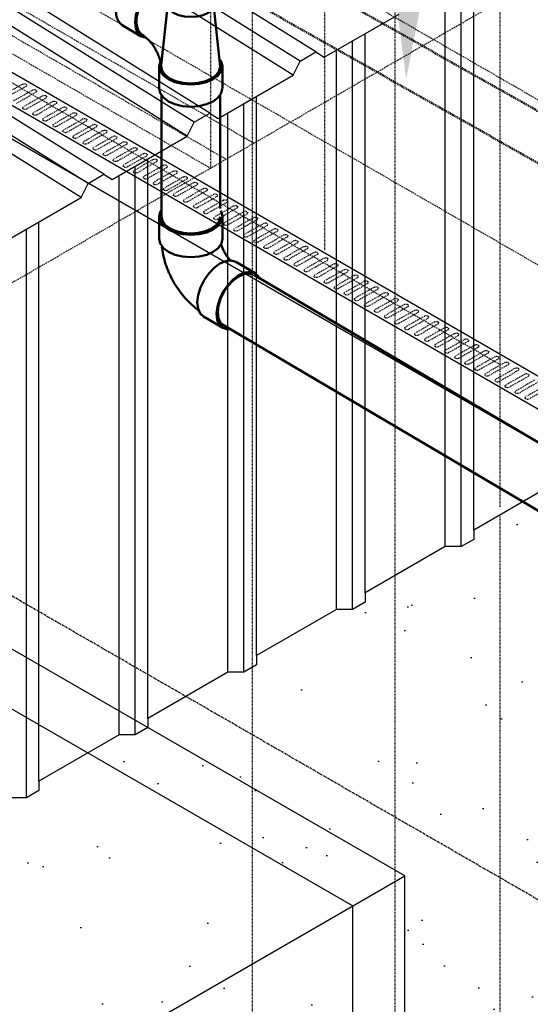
# Model space of a CAD drawing. Header units: inches. Extents: x -17970 to 20481, y 167 to 1796.
# Tile 22 of 29: x 1314 to 1389, y 899 to 1043. Entities that reach past the tile are written whole.
import ezdxf
from ezdxf import colors
from ezdxf.entities.mleader import LeaderData, LeaderLine
from ezdxf.math import Vec2, Vec3

# ---------------------------------------------------------------- set-up
doc = ezdxf.new("R2010")
doc.units = ezdxf.units.IN
doc.header["$LTSCALE"] = 0.4
doc.header["$MEASUREMENT"] = 0
for name, pattern in [('CENTER2', [1.125, 0.75, -0.125, 0.125, -0.125]), ('Dash - 1_16_', [0.1875, 0.125, -0.0625]), ('HIDDEN2', [0.1875, 0.125, -0.0625])]:
    doc.linetypes.add(name, pattern=pattern)
for name, color, linetype in [('G-ANNO-TTLB', 7, 'Continuous'), ('M-ANNO-HATCH', 8, 'Continuous'), ('M-DETL-LIGHT', 1, 'Continuous'), ('P-PIPE', 3, 'Continuous'), ('S-ANNO-DIMS', 1, 'Continuous')]:
    doc.layers.add(name, color=color, linetype=linetype)
doc.layers.add('M-SECT-PATT', color=9, linetype='Continuous', lineweight=18, true_color=0x808080)
doc.styles.add('Annotative', font='romans.shx', dxfattribs={"width": 0.8, "height": 0.125})

# ---------------------------------------------------------------- blocks, each defined once
blk = doc.blocks.new('Tee Reducing Sanitary - PVC - Sch 40 - DWV - Standard-1146882-DRAINAGE ISOMETRIC')
at = {"layer": 'P-PIPE', "color": 90, "lineweight": 50}
for p, q in [((2366.28, -450.24), (2364.11, -451.52)), ((2357.32, -452.48), (2357.32, -454.93)), ((2364.53, -454.93), (2364.53, -452.48)), ((2357.54, -455.6), (2356.59, -464.28)), ((2365.26, -464.1), (2364.32, -455.6)), ((2368.18, -459.88), (2370.99, -458.22)), ((2356.29, -464.26), (2356.29, -467.51)), ((2365.56, -467.51), (2365.56, -464.26))]:
    blk.add_line(p, q, dxfattribs=at)
for points in [[(2366.28, -450.25, 0), (2366.29, -450.23, 0), (2366.97, -450.03, 0), (2367.75, -450.11, 0), (2368.6, -450.47, 0)], [(2368.6, -450.47, 0), (2369.45, -451.09, 0), (2370.24, -451.92, 0), (2370.93, -452.91, 0), (2371.46, -453.99, 0), (2371.79, -455.08, 0), (2371.91, -456.12, 0), (2371.81, -457.03, 0), (2371.49, -457.75, 0), (2370.98, -458.23, 0), (2370.97, -458.23, 0)], [(2357.54, -451.81, 0), (2357.45, -451.94, 0), (2357.32, -452.48, 0), (2357.45, -453.02, 0), (2357.81, -453.52, 0), (2358.38, -453.95, 0)], [(2358.38, -453.95, 0), (2359.13, -454.28, 0), (2360, -454.49, 0), (2360.93, -454.56, 0), (2361.86, -454.49, 0), (2362.73, -454.28, 0), (2363.48, -453.95, 0), (2364.05, -453.52, 0), (2364.41, -453.02, 0), (2364.53, -452.48, 0), (2364.41, -451.94, 0), (2364.27, -451.74, 0)], [(2365.79, -452.13, 0), (2364.94, -451.76, 0), (2364.23, -451.69, 0)], [(2364.44, -451.95, 0), (2364.8, -451.98, 0), (2365.29, -452.12, 0), (2365.79, -452.36, 0)], [(2367.42, -460.09, 0), (2367.49, -460.1, 0), (2368.16, -459.89, 0), (2368.68, -459.41, 0), (2369, -458.69, 0), (2369.1, -457.78, 0), (2368.98, -456.74, 0), (2368.64, -455.65, 0), (2368.12, -454.57, 0), (2367.43, -453.58, 0), (2366.64, -452.74, 0), (2365.79, -452.13, 0)], [(2365.79, -452.36, 0), (2366.3, -452.7, 0), (2366.79, -453.13, 0), (2367.25, -453.63, 0), (2367.68, -454.2, 0), (2368.06, -454.81, 0), (2368.37, -455.44, 0), (2368.62, -456.1, 0), (2368.79, -456.74, 0), (2368.88, -457.36, 0), (2368.88, -457.95, 0), (2368.8, -458.47, 0), (2368.65, -458.93, 0), (2368.41, -459.3, 0), (2368.1, -459.58, 0), (2368.05, -459.61, 0)], [(2358.38, -456.4, 0), (2357.81, -455.97, 0), (2357.45, -455.47, 0), (2357.32, -454.93, 0)], [(2364.53, -454.93, 0), (2364.41, -455.47, 0), (2364.05, -455.97, 0), (2363.48, -456.4, 0), (2362.73, -456.73, 0), (2361.86, -456.94, 0), (2360.93, -457.01, 0), (2360, -456.94, 0), (2359.13, -456.73, 0), (2358.38, -456.4, 0)], [(2365.27, -464.26, 0), (2365.27, -464.25, 0), (2365.27, -464.25, 0), (2365.28, -464.15, 0), (2365.3, -464.04, 0), (2365.31, -463.92, 0), (2365.33, -463.79, 0), (2365.36, -463.66, 0), (2365.39, -463.52, 0), (2365.43, -463.38, 0), (2365.47, -463.23, 0), (2365.52, -463.08, 0), (2365.57, -462.93, 0), (2365.63, -462.77, 0), (2365.69, -462.61, 0), (2365.76, -462.45, 0), (2365.83, -462.3, 0), (2365.91, -462.14, 0), (2365.99, -461.98, 0), (2366.08, -461.82, 0), (2366.17, -461.66, 0), (2366.26, -461.51, 0), (2366.36, -461.36, 0), (2366.46, -461.21, 0), (2366.56, -461.07, 0), (2366.66, -460.93, 0), (2366.76, -460.79, 0), (2366.87, -460.67, 0), (2366.98, -460.54, 0), (2367.08, -460.42, 0), (2367.19, -460.31, 0), (2367.3, -460.21, 0), (2367.4, -460.11, 0), (2367.5, -460.02, 0), (2367.6, -459.93, 0), (2367.69, -459.86, 0), (2367.79, -459.79, 0), (2367.87, -459.73, 0), (2367.95, -459.67, 0), (2368.05, -459.61, 0), (2368.05, -459.61, 0)], [(2356.69, -463.23, 0), (2356.45, -463.57, 0), (2356.29, -464.26, 0), (2356.45, -464.96, 0), (2356.91, -465.6, 0), (2357.65, -466.16, 0)], [(2357.65, -466.16, 0), (2358.61, -466.58, 0), (2359.73, -466.85, 0), (2360.93, -466.94, 0), (2362.13, -466.85, 0), (2363.25, -466.58, 0), (2364.21, -466.16, 0), (2364.94, -465.6, 0), (2365.4, -464.96, 0), (2365.56, -464.26, 0), (2365.39, -463.52, 0)], [(2356.59, -464.28, 0), (2356.74, -464.91, 0), (2357.17, -465.52, 0), (2357.86, -466.03, 0)], [(2357.86, -466.03, 0), (2358.76, -466.43, 0), (2359.8, -466.68, 0), (2360.93, -466.77, 0), (2362.05, -466.68, 0), (2363.1, -466.43, 0), (2364, -466.03, 0), (2364.69, -465.52, 0), (2365.12, -464.91, 0), (2365.27, -464.26, 0), (2365.27, -464.26, 0)], [(2357.65, -469.4, 0), (2356.91, -468.85, 0), (2356.45, -468.2, 0), (2356.31, -467.58, 0)], [(2365.56, -467.53, 0), (2365.4, -468.2, 0), (2364.94, -468.85, 0), (2364.21, -469.4, 0), (2363.25, -469.83, 0), (2362.13, -470.1, 0), (2360.93, -470.19, 0), (2359.73, -470.1, 0), (2358.61, -469.83, 0), (2357.65, -469.4, 0)]]:
    blk.add_polyline3d(points, dxfattribs=at)
blk = doc.blocks.new('Bend - PVC - Sch 40 - DWV_USACE - Standard-1146883-DRAINAGE ISOMETRIC')
at = {"layer": 'P-PIPE', "color": 90, "lineweight": 50}
for p, q in [((2356.27, -471.42), (2356.27, -474.69)), ((2365.59, -474.69), (2365.59, -471.42)), ((2354.32, -478.07), (2351.5, -479.74)), ((2356.22, -487.76), (2359.05, -486.1))]:
    blk.add_line(p, q, dxfattribs=at)
for points in [[(2356.56, -470.55, 0), (2356.43, -470.72, 0), (2356.27, -471.42, 0), (2356.43, -472.11, 0), (2356.9, -472.76, 0), (2357.64, -473.32, 0)], [(2357.64, -473.32, 0), (2358.6, -473.75, 0), (2359.72, -474.02, 0), (2360.93, -474.11, 0), (2362.13, -474.02, 0), (2363.26, -473.75, 0), (2364.22, -473.32, 0), (2364.96, -472.76, 0), (2365.43, -472.12, 0), (2365.59, -471.42, 0), (2365.43, -470.73, 0), (2365.27, -470.5, 0)], [(2356.48, -475.51, 0), (2356.46, -475.56, 0), (2356.43, -475.68, 0), (2356.39, -475.8, 0), (2356.34, -475.92, 0), (2356.29, -476.05, 0), (2356.24, -476.17, 0), (2356.18, -476.3, 0), (2356.12, -476.42, 0), (2356.05, -476.55, 0), (2355.98, -476.67, 0), (2355.91, -476.8, 0), (2355.84, -476.92, 0), (2355.76, -477.04, 0), (2355.69, -477.16, 0), (2355.61, -477.27, 0), (2355.52, -477.38, 0), (2355.44, -477.49, 0), (2355.36, -477.59, 0), (2355.27, -477.69, 0), (2355.19, -477.78, 0), (2355.13, -477.85, 0)], [(2357.64, -476.59, 0), (2356.9, -476.03, 0), (2356.43, -475.38, 0), (2356.27, -474.69, 0), (2356.28, -474.64, 0)], [(2365.59, -474.69, 0), (2365.43, -475.38, 0), (2364.96, -476.03, 0), (2364.22, -476.59, 0), (2363.26, -477.01, 0), (2362.13, -477.28, 0), (2360.93, -477.37, 0), (2359.72, -477.28, 0), (2358.6, -477.01, 0), (2357.64, -476.59, 0)], [(2365.17, -475.88, 0), (2365.15, -476.06, 0), (2365.1, -476.4, 0), (2365.04, -476.73, 0), (2364.98, -477.07, 0), (2364.9, -477.4, 0), (2364.81, -477.73, 0), (2364.72, -478.06, 0), (2364.62, -478.38, 0), (2364.51, -478.7, 0), (2364.39, -479.02, 0), (2364.26, -479.34, 0), (2364.13, -479.66, 0), (2363.98, -479.97, 0), (2363.84, -480.27, 0), (2363.68, -480.58, 0), (2363.52, -480.88, 0), (2363.35, -481.18, 0), (2363.17, -481.47, 0), (2362.99, -481.76, 0), (2362.79, -482.04, 0), (2362.6, -482.32, 0), (2362.39, -482.59, 0), (2362.19, -482.86, 0), (2361.97, -483.13, 0), (2361.75, -483.39, 0), (2361.52, -483.64, 0), (2361.28, -483.89, 0), (2361.04, -484.13, 0), (2360.8, -484.36, 0), (2360.54, -484.59, 0), (2360.28, -484.81, 0), (2360.02, -485.02, 0), (2359.74, -485.23, 0), (2359.73, -485.24, 0)], [(2354.35, -478.06, 0), (2355.01, -477.86, 0), (2355.8, -477.94, 0), (2356.65, -478.3, 0)], [(2356.65, -478.3, 0), (2357.51, -478.92, 0), (2358.3, -479.76, 0), (2358.99, -480.75, 0), (2359.52, -481.84, 0), (2359.86, -482.94, 0), (2359.98, -483.99, 0), (2359.87, -484.9, 0), (2359.55, -485.62, 0), (2359.07, -486.08, 0)], [(2353.82, -479.97, 0), (2352.97, -479.61, 0), (2352.18, -479.52, 0), (2351.51, -479.73, 0), (2350.99, -480.21, 0), (2350.82, -480.6, 0)], [(2355.11, -487.93, 0), (2355.53, -487.98, 0), (2356.21, -487.77, 0), (2356.72, -487.29, 0), (2357.04, -486.56, 0), (2357.15, -485.65, 0), (2357.03, -484.61, 0), (2356.69, -483.51, 0), (2356.16, -482.42, 0), (2355.47, -481.43, 0), (2354.68, -480.59, 0), (2353.82, -479.97, 0)]]:
    blk.add_polyline3d(points, dxfattribs=at)
blk = doc.blocks.new('ALTERNATE ISOMETRIC')
at = {"layer": 'M-SECT-PATT', "lineweight": -3}
h = blk.add_hatch(dxfattribs=at)
h.set_pattern_fill('AR-SAND', color=256, scale=12)
h.paths.add_polyline_path([(1159.3, 676.71), (1159.3, 719.44), (1183.3, 733.29), (1213.3, 779.63), (1213.3, 907.04), (1215.9, 905.54), (1215.9, 904.18), (1217.75, 903.11), (1220.11, 903.11), (1231.85, 896.33), (1231.85, 894.97), (1233.71, 893.9), (1236.06, 893.9), (1241.58, 890.71), (1241.58, 889.83), (1243.66, 888.62), (1245.74, 889.83), (1245.74, 890.71), (1248.63, 892.38), (1250.98, 892.38), (1252.84, 893.45), (1252.84, 894.81), (1264.58, 901.59), (1266.94, 901.59), (1268.79, 902.66), (1268.79, 904.02), (1280.54, 910.8), (1282.89, 910.8), (1284.74, 911.87), (1284.74, 913.23), (1296.49, 920.01), (1298.84, 920.01), (1300.7, 921.08), (1300.7, 922.44), (1312.44, 929.22), (1314.8, 929.22), (1316.65, 930.29), (1316.65, 931.65), (1328.4, 938.43), (1330.75, 938.43), (1332.61, 939.5), (1332.61, 940.86), (1344.35, 947.64), (1346.7, 947.64), (1348.56, 948.71), (1348.56, 950.07), (1360.3, 956.86), (1362.66, 956.86), (1364.51, 957.93), (1364.51, 959.28), (1376.26, 966.07), (1378.61, 966.07), (1380.47, 967.14), (1380.47, 968.5), (1392.21, 975.28), (1394.57, 975.28), (1396.42, 976.35), (1396.42, 977.71), (1407.9, 984.33), (1407.9, 817.24), (1404.9, 815.51), (1402.3, 817.01), (1319.76, 769.36), (1319.76, 853.36), (1299.76, 841.81), (1299.76, 757.81)])
at = {"layer": 'M-ANNO-HATCH'}
for p, q in [((1357.27, 1038.69), (1321.08, 1061.3)), ((1354.96, 1037.36), (1318.78, 1059.97)), ((1353.96, 1035.29), (1317.78, 1057.9)), ((1341.72, 1029.71), (1305.53, 1052.33)), ((1339.41, 1028.38), (1303.22, 1050.99)), ((1378.61, 966.07), (1378.61, 1049.52)), ((1380.47, 968.5), (1380.47, 1050.59)), ((1338.41, 1026.31), (1302.23, 1048.92)), ((1376.26, 966.07), (1376.26, 1048.16)), ((1326.17, 1020.74), (1289.98, 1043.35)), ((1323.86, 1019.4), (1287.67, 1042.01)), ((1364.51, 959.28), (1364.51, 1041.38)), ((1322.86, 1017.33), (1286.67, 1039.94)), ((1362.66, 956.86), (1362.66, 1040.31)), ((1360.3, 956.86), (1360.3, 1038.95)), ((1348.56, 950.07), (1348.56, 1032.17)), ((1346.7, 947.64), (1346.7, 1031.1)), ((1344.35, 947.64), (1344.35, 1029.74)), ((1330.75, 938.43), (1330.75, 1021.89)), ((1332.61, 940.86), (1332.61, 1022.96)), ((1328.4, 938.43), (1328.4, 1020.53)), ((1316.65, 931.65), (1316.65, 1013.75)), ((1314.8, 929.22), (1314.8, 1012.67))]:
    blk.add_line(p, q, dxfattribs=at)
at = {"layer": 'M-DETL-LIGHT'}
for p, q in [((684.68, 1398.28), (1502.54, 926.09)), ((1498.29, 923.64), (680.44, 1395.83)), ((684.68, 1388.48), (1498.29, 918.74))]:
    blk.add_line(p, q, dxfattribs=at)
at = {"layer": 'M-DETL-LIGHT', "linetype": 'HIDDEN2'}
for p, q in [((1314.25, 1033.96), (1311.46, 1032.36)), ((1314.71, 1033.62), (1311.87, 1032)), ((1315.72, 1033.1), (1312.93, 1031.51)), ((1316.19, 1032.77), (1313.35, 1031.14)), ((1317.2, 1032.25), (1314.41, 1030.66)), ((1317.66, 1031.92), (1314.82, 1030.29)), ((1318.67, 1031.4), (1315.88, 1029.81)), ((1319.14, 1031.07), (1316.3, 1029.44)), ((1320.14, 1030.55), (1317.35, 1028.96)), ((1320.61, 1030.21), (1317.77, 1028.59)), ((1321.62, 1029.7), (1318.83, 1028.1)), ((1322.08, 1029.36), (1319.24, 1027.74)), ((1323.09, 1028.85), (1320.3, 1027.25)), ((1323.56, 1028.51), (1320.72, 1026.89)), ((1324.57, 1028), (1321.78, 1026.4)), ((1325.03, 1027.66), (1322.19, 1026.04)), ((1326.04, 1027.15), (1323.25, 1025.55)), ((1326.51, 1026.81), (1323.67, 1025.19)), ((1327.52, 1026.3), (1324.73, 1024.7)), ((1327.98, 1025.96), (1325.14, 1024.33)), ((1328.99, 1025.44), (1326.2, 1023.85)), ((1329.46, 1025.11), (1326.62, 1023.48)), ((1330.46, 1024.59), (1327.67, 1023)), ((1330.93, 1024.26), (1328.09, 1022.63)), ((1331.94, 1023.74), (1329.15, 1022.15)), ((1332.4, 1023.41), (1329.56, 1021.78)), ((1333.41, 1022.89), (1330.62, 1021.3)), ((1333.88, 1022.55), (1331.04, 1020.93)), ((1334.89, 1022.04), (1332.1, 1020.44)), ((1335.35, 1021.7), (1332.51, 1020.08)), ((1336.36, 1021.19), (1333.57, 1019.59)), ((1336.83, 1020.85), (1333.99, 1019.23)), ((1337.84, 1020.34), (1335.05, 1018.74)), ((1338.3, 1020), (1335.46, 1018.38)), ((1339.31, 1019.49), (1336.52, 1017.89)), ((1339.78, 1019.15), (1336.94, 1017.53)), ((1340.78, 1018.63), (1337.99, 1017.04)), ((1341.25, 1018.3), (1338.41, 1016.67)), ((1342.26, 1017.78), (1339.47, 1016.19)), ((1342.72, 1017.45), (1339.88, 1015.82)), ((1343.73, 1016.93), (1340.94, 1015.34)), ((1344.2, 1016.6), (1341.36, 1014.97)), ((1345.21, 1016.08), (1342.42, 1014.49)), ((1345.67, 1015.75), (1342.83, 1014.12)), ((1346.68, 1015.23), (1343.89, 1013.63)), ((1347.15, 1014.89), (1344.31, 1013.27)), ((1348.16, 1014.38), (1345.37, 1012.78)), ((1348.62, 1014.04), (1345.78, 1012.42)), ((1349.63, 1013.53), (1346.84, 1011.93)), ((1350.1, 1013.19), (1347.25, 1011.57)), ((1351.1, 1012.68), (1348.31, 1011.08)), ((1351.57, 1012.34), (1348.73, 1010.72)), ((1352.58, 1011.83), (1349.79, 1010.23)), ((1353.04, 1011.49), (1350.2, 1009.86)), ((1354.05, 1010.97), (1351.26, 1009.38)), ((1354.52, 1010.64), (1351.68, 1009.01)), ((1355.53, 1010.12), (1352.74, 1008.53)), ((1355.99, 1009.79), (1353.15, 1008.16)), ((1357, 1009.27), (1354.21, 1007.68)), ((1357.47, 1008.94), (1354.63, 1007.31)), ((1358.48, 1008.42), (1355.69, 1006.83)), ((1358.94, 1008.08), (1356.1, 1006.46)), ((1359.95, 1007.57), (1357.16, 1005.97)), ((1360.42, 1007.23), (1357.57, 1005.61)), ((1361.42, 1006.72), (1358.63, 1005.12)), ((1361.89, 1006.38), (1359.05, 1004.76)), ((1362.9, 1005.87), (1360.11, 1004.27)), ((1363.36, 1005.53), (1360.52, 1003.91)), ((1364.37, 1005.02), (1361.58, 1003.42)), ((1364.84, 1004.68), (1362, 1003.06)), ((1365.85, 1004.17), (1363.06, 1002.57)), ((1366.31, 1003.83), (1363.47, 1002.2)), ((1367.32, 1003.31), (1364.53, 1001.72)), ((1367.79, 1002.98), (1364.95, 1001.35)), ((1368.79, 1002.46), (1366, 1000.87)), ((1369.26, 1002.13), (1366.42, 1000.5)), ((1370.27, 1001.61), (1367.48, 1000.02)), ((1370.74, 1001.28), (1367.89, 999.65)), ((1371.74, 1000.76), (1368.95, 999.17)), ((1372.21, 1000.42), (1369.37, 998.8)), ((1373.22, 999.91), (1370.43, 998.31)), ((1373.68, 999.57), (1370.84, 997.95)), ((1374.69, 999.06), (1371.9, 997.46)), ((1375.16, 998.72), (1372.32, 997.1)), ((1376.17, 998.21), (1373.38, 996.61)), ((1376.63, 997.87), (1373.79, 996.25)), ((1377.64, 997.36), (1374.85, 995.76)), ((1378.11, 997.02), (1375.27, 995.4)), ((1379.11, 996.5), (1376.32, 994.91)), ((1379.58, 996.17), (1376.74, 994.54)), ((1380.59, 995.65), (1377.8, 994.06)), ((1381.05, 995.32), (1378.21, 993.69)), ((1382.06, 994.8), (1379.27, 993.21)), ((1382.53, 994.47), (1379.69, 992.84)), ((1383.54, 993.95), (1380.75, 992.36)), ((1384, 993.61), (1381.16, 991.99)), ((1385.01, 993.1), (1382.22, 991.5)), ((1385.48, 992.76), (1382.64, 991.14)), ((1386.49, 992.25), (1383.7, 990.65)), ((1386.95, 991.91), (1384.11, 990.29)), ((1387.96, 991.4), (1385.17, 989.8)), ((1388.43, 991.06), (1385.59, 989.44)), ((1389.43, 990.55), (1386.64, 988.95)), ((1389.9, 990.21), (1387.06, 988.59)), ((1390.91, 989.7), (1388.12, 988.1)), ((1391.37, 989.36), (1388.53, 987.73))]:
    blk.add_line(p, q, dxfattribs=at)
at = {"layer": 'M-DETL-LIGHT', "linetype": 'HIDDEN2', "extrusion": (0, 0, -1)}
for centre, start_param, end_param in [((1314.48, 1033.78), 4.095331, 7.203451), ((1315.95, 1032.93), 4.095331, 7.203451), ((1317.42, 1032.08), 4.095331, 7.203451), ((1314.63, 1030.49), 0.920266, 4.095331), ((1318.9, 1031.23), 4.095331, 7.203451), ((1320.37, 1030.38), 4.095331, 7.203451), ((1316.11, 1029.64), 0.920266, 4.095331), ((1321.85, 1029.53), 4.095331, 7.203451), ((1317.58, 1028.78), 0.920266, 4.095331), ((1319.06, 1027.93), 0.920266, 4.095331), ((1323.32, 1028.68), 4.095331, 7.203451), ((1324.8, 1027.83), 4.095331, 7.203451), ((1320.53, 1027.08), 0.920266, 4.095331), ((1322.01, 1026.23), 0.920266, 4.095331), ((1326.27, 1026.98), 4.095331, 7.203451), ((1327.74, 1026.12), 4.095331, 7.203451), ((1323.48, 1025.38), 0.920266, 4.095331), ((1329.22, 1025.27), 4.095331, 7.203451), ((1324.95, 1024.53), 0.920266, 4.095331), ((1326.43, 1023.68), 0.920266, 4.095331), ((1330.69, 1024.42), 4.095331, 7.203451), ((1332.17, 1023.57), 4.095331, 7.203451), ((1327.9, 1022.83), 0.920266, 4.095331), ((1329.38, 1021.98), 0.920266, 4.095331), ((1333.64, 1022.72), 4.095331, 7.203451), ((1335.12, 1021.87), 4.095331, 7.203451), ((1330.85, 1021.12), 0.920266, 4.095331), ((1332.33, 1020.27), 0.920266, 4.095331), ((1336.59, 1021.02), 4.095331, 7.203451), ((1338.06, 1020.17), 4.095331, 7.203451), ((1333.8, 1019.42), 0.920266, 4.095331), ((1339.54, 1019.31), 4.095331, 7.203451), ((1335.27, 1018.57), 0.920266, 4.095331), ((1336.75, 1017.72), 0.920266, 4.095331), ((1341.01, 1018.46), 4.095331, 7.203451), ((1342.49, 1017.61), 4.095331, 7.203451), ((1338.22, 1016.87), 0.920266, 4.095331), ((1339.7, 1016.02), 0.920266, 4.095331), ((1343.96, 1016.76), 4.095331, 7.203451), ((1345.44, 1015.91), 4.095331, 7.203451), ((1341.17, 1015.17), 0.920266, 4.095331), ((1346.91, 1015.06), 4.095331, 7.203451), ((1342.65, 1014.31), 0.920266, 4.095331), ((1344.12, 1013.46), 0.920266, 4.095331), ((1348.38, 1014.21), 4.095331, 7.203451), ((1349.86, 1013.36), 4.095331, 7.203451), ((1345.59, 1012.61), 0.920266, 4.095331), ((1347.07, 1011.76), 0.920266, 4.095331), ((1351.33, 1012.51), 4.095331, 7.203451), ((1352.81, 1011.65), 4.095331, 7.203451), ((1348.54, 1010.91), 0.920266, 4.095331), ((1354.28, 1010.8), 4.095331, 7.203451), ((1350.02, 1010.06), 0.920266, 4.095331), ((1351.49, 1009.21), 0.920266, 4.095331), ((1355.76, 1009.95), 4.095331, 7.203451), ((1357.23, 1009.1), 4.095331, 7.203451), ((1352.97, 1008.36), 0.920266, 4.095331), ((1354.44, 1007.51), 0.920266, 4.095331), ((1358.7, 1008.25), 4.095331, 7.203451), ((1360.18, 1007.4), 4.095331, 7.203451), ((1355.91, 1006.65), 0.920266, 4.095331), ((1357.39, 1005.8), 0.920266, 4.095331), ((1361.65, 1006.55), 4.095331, 7.203451), ((1363.13, 1005.7), 4.095331, 7.203451), ((1358.86, 1004.95), 0.920266, 4.095331), ((1364.6, 1004.85), 4.095331, 7.203451), ((1360.34, 1004.1), 0.920266, 4.095331), ((1361.81, 1003.25), 0.920266, 4.095331), ((1366.07, 1003.99), 4.095331, 7.203451), ((1367.55, 1003.14), 4.095331, 7.203451), ((1363.28, 1002.4), 0.920266, 4.095331), ((1364.76, 1001.55), 0.920266, 4.095331), ((1369.02, 1002.29), 4.095331, 7.203451), ((1370.5, 1001.44), 4.095331, 7.203451), ((1366.23, 1000.7), 0.920266, 4.095331), ((1371.97, 1000.59), 4.095331, 7.203451), ((1367.71, 999.85), 0.920266, 4.095331), ((1369.18, 998.99), 0.920266, 4.095331), ((1373.45, 999.74), 4.095331, 7.203451), ((1374.92, 998.89), 4.095331, 7.203451), ((1370.66, 998.14), 0.920266, 4.095331), ((1372.13, 997.29), 0.920266, 4.095331), ((1376.39, 998.04), 4.095331, 7.203451), ((1377.87, 997.18), 4.095331, 7.203451), ((1373.6, 996.44), 0.920266, 4.095331), ((1379.34, 996.33), 4.095331, 7.203451), ((1375.08, 995.59), 0.920266, 4.095331), ((1376.55, 994.74), 0.920266, 4.095331), ((1380.82, 995.48), 4.095331, 7.203451), ((1382.29, 994.63), 4.095331, 7.203451), ((1378.03, 993.89), 0.920266, 4.095331), ((1379.5, 993.04), 0.920266, 4.095331), ((1383.77, 993.78), 4.095331, 7.203451), ((1385.24, 992.93), 4.095331, 7.203451), ((1380.98, 992.18), 0.920266, 4.095331), ((1386.71, 992.08), 4.095331, 7.203451), ((1382.45, 991.33), 0.920266, 4.095331), ((1383.92, 990.48), 0.920266, 4.095331), ((1388.19, 991.23), 4.095331, 7.203451), ((1385.4, 989.63), 0.920266, 4.095331), ((1386.87, 988.78), 0.920266, 4.095331), ((1388.35, 987.93), 0.920266, 4.095331)]:
    blk.add_ellipse(centre, major_axis=(0.355, 0.042), ratio=0.675017, start_param=start_param, end_param=end_param, dxfattribs=at)
at = {"layer": 'M-SECT-PATT', "linetype": 'HIDDEN2', "lineweight": -3}
for p, q in [((1530.3, 926.34), (682.84, 1415.63)), ((1341.81, 1021.62), (834.24, 1314.67)), ((1368.93, 839.74), (1368.93, 1155.79)), ((1347.93, 1119.57), (1347.93, 827.62)), ((1384.3, 971.91), (1384.3, 1095.69)), ((1348.17, 1025.29), (1266.33, 1072.55)), ((1344.1, 1022.94), (1262.25, 1070.2)), ((1131.04, 899.94), (1424.19, 1069.18)), ((1384.3, 992.8), (1256.3, 1066.7)), ((1341.81, 1064.13), (1341.81, 1021.62)), ((1405.36, 1022.71), (1358.61, 1049.7)), ((1358.61, 1009.57), (1358.61, 1049.7)), ((1384.3, 806.62), (1384.3, 970.71))]:
    blk.add_line(p, q, dxfattribs=at)
at = {"layer": 'M-SECT-PATT', "linetype": 'CENTER2', "lineweight": -3}
blk.add_line((1521.87, 838.04), (525.82, 1413.12), dxfattribs=at)
at = {"layer": 'M-SECT-PATT', "lineweight": -3}
for p, q in [((1370.32, 917.74), (1209.26, 1010.73)), ((1298.26, 876.14), (1370.32, 917.74)), ((1370.32, 816.55), (1370.32, 917.74)), ((1362.71, 812.15), (1362.71, 913.35))]:
    blk.add_line(p, q, dxfattribs=at)
for points in [[(1311.86, 1010.98), (1322.86, 1017.33), (1323.86, 1019.4), (1326.17, 1020.74), (1327.41, 1019.96), (1338.41, 1026.31), (1339.41, 1028.38), (1341.72, 1029.71), (1342.96, 1028.94), (1353.96, 1035.29), (1354.96, 1037.36), (1357.27, 1038.69), (1358.51, 1037.91), (1369.51, 1044.26)], [(1392.21, 975.28), (1380.47, 968.5), (1380.47, 967.14), (1378.61, 966.07), (1376.26, 966.07), (1364.51, 959.28), (1364.51, 957.93), (1362.66, 956.86), (1360.3, 956.86), (1348.56, 950.07), (1348.56, 948.71), (1346.7, 947.64), (1344.35, 947.64), (1332.61, 940.86), (1332.61, 939.5), (1330.75, 938.43), (1328.4, 938.43), (1316.65, 931.65), (1316.65, 930.29), (1314.8, 929.22), (1312.44, 929.22)], [(1284.17, 766.81), (1133.55, 853.77), (1133.55, 954.97), (1212.09, 1000.32), (1362.71, 913.35)]]:
    blk.add_lwpolyline(points, dxfattribs=at)
at = {"layer": 'P-PIPE', "color": 90, "linetype": 'Dash - 1_16_', "lineweight": 50}
for p, q in [((1329.94, 1063.88), (1520.43, 956.19)), ((1517.17, 950.42), (1326.58, 1058.16))]:
    blk.add_line(p, q, dxfattribs=at)
at = {"layer": 'P-PIPE', "color": 90, "lineweight": 50}
for p, q in [((1334.62, 1014.52), (1334.62, 1032.4)), ((1343.25, 1032.4), (1343.25, 1015.7)), ((1348.2, 1005.95), (1424.48, 960.98)), ((1449.72, 936.08), (1343.23, 998.87))]:
    blk.add_line(p, q, dxfattribs=at)
for points in [[(1334.62, 1014.52, 0), (1334.77, 1013.88, 0), (1335.2, 1013.28, 0), (1335.88, 1012.76, 0)], [(1341.98, 1012.76, 0), (1342.67, 1013.28, 0), (1343.1, 1013.88, 0), (1343.24, 1014.49, 0)], [(1335.88, 1012.76, 0), (1336.78, 1012.37, 0), (1337.82, 1012.12, 0), (1338.93, 1012.03, 0), (1340.05, 1012.12, 0), (1341.09, 1012.37, 0), (1341.98, 1012.76, 0)], [(1348.1, 1005.96, 0), (1347.48, 1006.14, 0), (1346.75, 1006.07, 0), (1345.96, 1005.73, 0)], [(1345.96, 1005.73, 0), (1345.17, 1005.16, 0), (1344.43, 1004.38, 0), (1343.8, 1003.46, 0), (1343.31, 1002.46, 0), (1342.99, 1001.44, 0), (1342.88, 1000.47, 0)], [(1342.88, 1000.47, 0), (1342.98, 999.62, 0), (1343.27, 998.95, 0), (1343.72, 998.54, 0)]]:
    blk.add_polyline3d(points, dxfattribs=at)
at = {"layer": 'P-PIPE', "color": 90, "lineweight": 50, "xscale": -1}
for name, p in [('Tee Reducing Sanitary - PVC - Sch 40 - DWV - Standard-1146882-DRAINAGE ISOMETRIC', (3699.85, 1500.84)), ('Bend - PVC - Sch 40 - DWV_USACE - Standard-1146883-DRAINAGE ISOMETRIC', (3699.86, 1485.94))]:
    blk.add_blockref(name, p, dxfattribs=at)
at = {"layer": 'S-ANNO-DIMS', "lineweight": -3}
ml = blk.add_multileader_mtext('Standard', dxfattribs=at)
ml.set_content('6"%%C PERF.\\PFDN.^IDRAIN', color=2, style='Annotative')
ml.set_leader_properties()
ml.build(insert=Vec2(0, 0))
ml.multileader.update_dxf_attribs({"dogleg_length": 0.36, "arrow_head_size": 17.28, "scale": 96})
ctx = ml.context
ctx.base_point, ctx.scale, ctx.char_height, ctx.arrow_head_size, ctx.landing_gap_size, ctx.plane_origin = Vec3(1241.66, 1295.7), 96, 12, 17.28, 8.64, Vec3(1256.1, 1326.93)
notes = []
notes.append((ctx, [(1, (1, 1, 0), (1378.99, 1295.7), (-1, 0), 34.56, [(1, [(1370.53, 1034.76)], 0, [])])]))
ctx.mtext.insert, ctx.mtext.flow_direction = Vec3(1250.3, 1301.7), 5
for ctx, leaders in notes:
    for number, flags, end, landing, length, lines in leaders:
        leader = LeaderData()
        leader.index, (leader.has_last_leader_line, leader.has_dogleg_vector, leader.attachment_direction) = number, flags
        leader.last_leader_point, leader.dogleg_vector, leader.dogleg_length = Vec3(end), Vec3(landing), length
        for number, points, colour, breaks in lines:
            line = LeaderLine()
            line.index, line.vertices, line.color, line.breaks = number, Vec3.list(points), colors.encode_raw_color(colour), breaks
            leader.lines.append(line)
        ctx.leaders.append(leader)

msp = doc.modelspace()

# ---------------------------------------------------------------- block references
at = {"layer": 'G-ANNO-TTLB'}
msp.add_blockref('ALTERNATE ISOMETRIC', (0, 0), dxfattribs=at)

doc.saveas('drawing.dxf')
